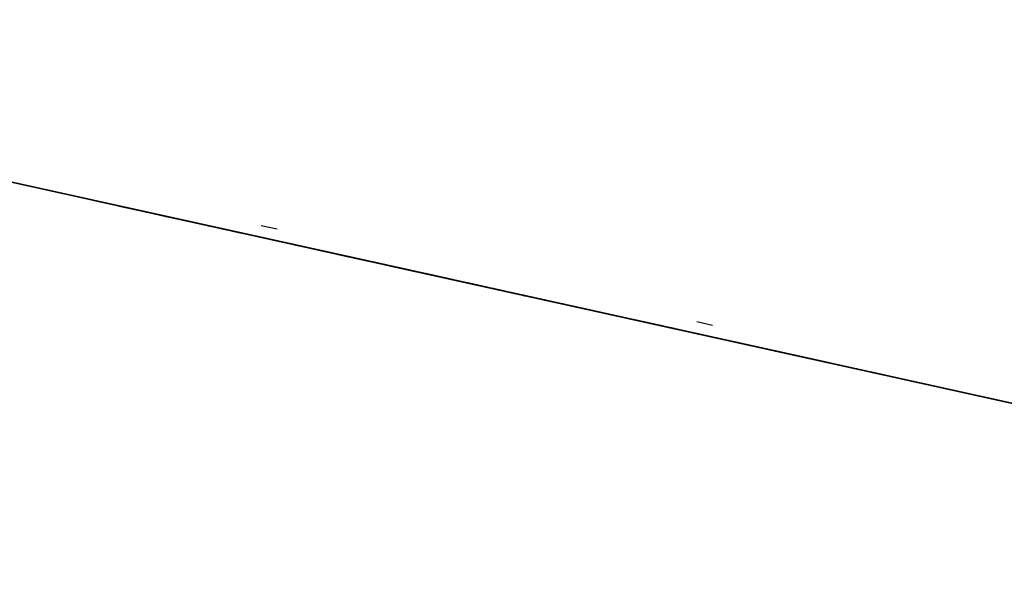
# Model space of a CAD drawing. Header units: metres. Extents: x 3435926.4 to 3435969.5, y 5439943.6 to 5439953.1.
# Tile 2 of 3: x 3435934.9 to 3435947.2, y 5439946.3 to 5439953.1. Entities that reach past the tile are written whole.
import ezdxf
from ezdxf import colors
from ezdxf.entities.mleader import LeaderData, LeaderLine
from ezdxf.enums import TextEntityAlignment as Align
from ezdxf.math import Vec2, Vec3

# ---------------------------------------------------------------- set-up
doc = ezdxf.new("R2010")
doc.units = ezdxf.units.M
doc.linetypes.add('ACAD_ISO02W100', pattern=[15, 12, -3])
doc.linetypes.add('STRICHLINIE', pattern=[19.05, 12.7, -6.35])
for name, color, linetype in [('LAYOUT Ansichtsfenster', 5, 'Continuous'), ('SCHNITT BAU Baugrube', 5, 'Continuous'), ('SCHNITT BAU Bestand', 7, 'Continuous'), ('SCHNITT BAU Lichtraumprofil', 8, 'Continuous'), ('SCHNITT BAU Neubau', 1, 'Continuous')]:
    doc.layers.add(name, color=color, linetype=linetype)
doc.styles.get("Standard").update_dxf_attribs({"font": 'isocpeur.ttf'})

# ---------------------------------------------------------------- blocks, each defined once
blk = doc.blocks.new('Gleis')
at = {"color": 7}
for p, q in [((-0.787, 0.175), (-0.789, 0.153)), ((-0.786, 0.148), (-0.767, 0.141)), ((-0.751, 0.181), (-0.783, 0.18)), ((-0.76, 0.132), (-0.762, 0.046)), ((-0.719, 0.178), (-0.751, 0.181)), ((-0.746, 0.045), (-0.744, 0.131)), ((-0.737, 0.14), (-0.718, 0.147)), ((-0.714, 0.152), (-0.715, 0.173)), ((0.716, 0.152), (0.716, 0.173)), ((0.738, 0.14), (0.719, 0.147)), ((0.72, 0.178), (0.752, 0.182)), ((0.747, 0.045), (0.745, 0.131)), ((0.752, 0.182), (0.784, 0.18)), ((0.762, 0.132), (0.764, 0.046)), ((0.787, 0.148), (0.768, 0.141)), ((0.789, 0.175), (0.79, 0.153)), ((-0.911, 0.03), (-0.916, 0.026)), ((-0.916, 0.026), (-0.911, 0.008)), ((-0.911, 0.03), (-0.908, 0.019)), ((-0.901, 0.032), (-0.906, 0.025)), ((-0.894, 0.038), (-0.901, 0.032)), ((-0.885, 0.043), (-0.894, 0.038)), ((-0.888, 0.024), (-0.893, 0.019)), ((-0.89, 0.018), (-0.861, 0.017)), ((-0.881, 0.028), (-0.888, 0.024)), ((-0.875, 0.046), (-0.885, 0.043)), ((-0.874, 0.031), (-0.881, 0.028)), ((-0.879, 0.049), (-0.835, 0.049)), ((-0.879, 0.049), (-0.879, 0.045)), ((-0.876, 0.053), (-0.878, 0.049)), ((-0.873, 0.055), (-0.876, 0.053)), ((-0.864, 0.048), (-0.875, 0.046)), ((-0.874, 0.01), (-0.875, 0.007)), ((-0.865, 0.033), (-0.874, 0.031)), ((-0.874, 0.01), (-0.832, 0.009)), ((-0.87, 0.057), (-0.873, 0.055)), ((-0.866, 0.059), (-0.87, 0.057)), ((-0.869, 0.033), (-0.869, 0.017)), ((-0.867, 0.076), (-0.868, 0.058)), ((-0.856, 0.08), (-0.867, 0.076)), ((-0.861, 0.06), (-0.866, 0.059)), ((-0.856, 0.034), (-0.865, 0.033)), ((-0.853, 0.049), (-0.864, 0.048)), ((-0.857, 0.06), (-0.861, 0.06)), ((-0.852, 0.06), (-0.857, 0.06)), ((-0.846, 0.075), (-0.856, 0.08)), ((-0.846, 0.034), (-0.856, 0.034)), ((-0.841, 0.048), (-0.853, 0.049)), ((-0.848, 0.059), (-0.852, 0.06)), ((-0.844, 0.057), (-0.848, 0.059)), ((-0.846, 0.075), (-0.845, 0.058)), ((-0.837, 0.032), (-0.846, 0.034)), ((-0.846, 0.034), (-0.846, 0.017)), ((-0.846, 0.017), (-0.842, 0.017)), ((-0.84, 0.055), (-0.844, 0.057)), ((-0.841, 0.024), (-0.842, 0.017)), ((-0.83, 0.045), (-0.841, 0.048)), ((-0.836, 0.03), (-0.841, 0.024)), ((-0.838, 0.052), (-0.84, 0.055)), ((-0.835, 0.049), (-0.838, 0.052)), ((-0.828, 0.029), (-0.837, 0.032)), ((-0.831, 0.024), (-0.836, 0.03)), ((-0.835, 0.049), (-0.835, 0.047)), ((-0.832, 0.009), (-0.831, 0.024)), ((-0.83, 0.012), (-0.831, -0.003)), ((-0.82, 0.041), (-0.83, 0.045)), ((-0.83, 0.021), (-0.83, 0.012)), ((-0.83, 0.012), (-0.755, 0.01)), ((-0.82, 0.025), (-0.828, 0.029)), ((-0.797, 0.023), (-0.828, 0.024)), ((-0.812, 0.036), (-0.82, 0.041)), ((-0.779, 0.027), (-0.797, 0.023)), ((-0.755, 0.01), (-0.679, 0.008)), ((-0.712, 0.021), (-0.73, 0.026)), ((-0.682, 0.02), (-0.712, 0.021)), ((-0.697, 0.033), (-0.688, 0.038)), ((-0.688, 0.038), (-0.677, 0.041)), ((-0.688, 0.022), (-0.68, 0.025)), ((-0.68, 0.025), (-0.671, 0.028)), ((-0.679, 0.008), (-0.68, -0.007)), ((-0.679, 0.008), (-0.679, 0.018)), ((-0.678, 0.02), (-0.672, 0.026)), ((-0.678, 0.005), (-0.678, 0.02)), ((-0.635, 0.004), (-0.678, 0.005)), ((-0.677, 0.041), (-0.666, 0.043)), ((-0.672, 0.045), (-0.673, 0.043)), ((-0.672, 0.045), (-0.67, 0.048)), ((-0.629, 0.043), (-0.672, 0.045)), ((-0.672, 0.026), (-0.668, 0.02)), ((-0.671, 0.028), (-0.662, 0.029)), ((-0.67, 0.048), (-0.667, 0.051)), ((-0.668, 0.02), (-0.667, 0.013)), ((-0.667, 0.051), (-0.663, 0.053)), ((-0.659, 0.012), (-0.667, 0.013)), ((-0.666, 0.043), (-0.655, 0.044)), ((-0.663, 0.053), (-0.659, 0.054)), ((-0.662, 0.029), (-0.663, 0.012)), ((-0.662, 0.029), (-0.652, 0.029)), ((-0.661, 0.07), (-0.65, 0.075)), ((-0.661, 0.07), (-0.661, 0.054)), ((-0.659, 0.054), (-0.655, 0.055)), ((-0.655, 0.055), (-0.65, 0.055)), ((-0.655, 0.044), (-0.643, 0.043)), ((-0.652, 0.029), (-0.643, 0.028)), ((-0.65, 0.075), (-0.64, 0.07)), ((-0.65, 0.055), (-0.646, 0.055)), ((-0.646, 0.055), (-0.642, 0.054)), ((-0.619, 0.011), (-0.645, 0.012)), ((-0.643, 0.043), (-0.632, 0.04)), ((-0.643, 0.028), (-0.635, 0.025)), ((-0.642, 0.054), (-0.638, 0.052)), ((-0.64, 0.07), (-0.639, 0.053)), ((-0.64, 0.027), (-0.64, 0.012)), ((-0.638, 0.052), (-0.634, 0.049)), ((-0.635, 0.025), (-0.627, 0.022)), ((-0.635, 0.004), (-0.635, 0.001)), ((-0.634, 0.049), (-0.631, 0.046)), ((-0.632, 0.04), (-0.623, 0.036)), ((-0.631, 0.046), (-0.629, 0.043)), ((-0.629, 0.043), (-0.629, 0.039)), ((-0.627, 0.022), (-0.621, 0.017)), ((-0.623, 0.036), (-0.614, 0.031)), ((-0.621, 0.017), (-0.616, 0.012)), ((-0.614, 0.031), (-0.608, 0.025)), ((-0.608, 0.025), (-0.603, 0.018)), ((-0.598, 0.022), (-0.601, 0.012)), ((-0.598, 0.022), (-0.592, 0.018)), ((-0.592, 0.018), (-0.598, 0.001)), ((0.599, 0.022), (0.594, 0.018)), ((0.594, 0.018), (0.6, 0.001)), ((0.599, 0.022), (0.603, 0.012)), ((0.609, 0.025), (0.604, 0.018)), ((0.616, 0.031), (0.609, 0.025)), ((0.624, 0.036), (0.616, 0.031)), ((0.622, 0.018), (0.617, 0.012)), ((0.621, 0.011), (0.646, 0.012)), ((0.628, 0.022), (0.622, 0.018)), ((0.634, 0.04), (0.624, 0.036)), ((0.636, 0.026), (0.628, 0.022)), ((0.633, 0.047), (0.63, 0.043)), ((0.63, 0.043), (0.674, 0.045)), ((0.63, 0.043), (0.63, 0.039)), ((0.635, 0.049), (0.633, 0.047)), ((0.645, 0.043), (0.634, 0.04)), ((0.639, 0.052), (0.635, 0.049)), ((0.644, 0.028), (0.636, 0.026)), ((0.637, 0.004), (0.636, 0.001)), ((0.637, 0.004), (0.679, 0.005)), ((0.643, 0.054), (0.639, 0.052)), ((0.652, 0.075), (0.641, 0.07)), ((0.641, 0.07), (0.641, 0.053)), ((0.641, 0.027), (0.642, 0.012)), ((0.647, 0.055), (0.643, 0.054)), ((0.654, 0.029), (0.644, 0.028)), ((0.656, 0.044), (0.645, 0.043)), ((0.652, 0.055), (0.647, 0.055)), ((0.662, 0.07), (0.652, 0.075)), ((0.656, 0.055), (0.652, 0.055)), ((0.663, 0.029), (0.654, 0.029)), ((0.661, 0.054), (0.656, 0.055)), ((0.667, 0.044), (0.656, 0.044)), ((0.665, 0.053), (0.661, 0.054)), ((0.661, 0.012), (0.669, 0.013)), ((0.662, 0.07), (0.663, 0.054)), ((0.673, 0.028), (0.663, 0.029)), ((0.664, 0.029), (0.665, 0.013)), ((0.668, 0.051), (0.665, 0.053)), ((0.679, 0.042), (0.667, 0.044)), ((0.671, 0.048), (0.668, 0.051)), ((0.674, 0.026), (0.669, 0.02)), ((0.669, 0.02), (0.669, 0.013)), ((0.673, 0.045), (0.671, 0.048)), ((0.681, 0.026), (0.673, 0.028)), ((0.674, 0.045), (0.674, 0.043)), ((0.679, 0.02), (0.674, 0.026)), ((0.689, 0.038), (0.679, 0.042)), ((0.679, 0.005), (0.679, 0.02)), ((0.69, 0.022), (0.681, 0.026)), ((0.681, 0.008), (0.681, 0.018)), ((0.756, 0.01), (0.681, 0.008)), ((0.681, 0.008), (0.681, -0.007)), ((0.683, 0.02), (0.713, 0.021)), ((0.698, 0.033), (0.689, 0.038)), ((0.713, 0.021), (0.732, 0.025)), ((0.832, 0.012), (0.756, 0.01)), ((0.78, 0.027), (0.799, 0.023)), ((0.799, 0.023), (0.829, 0.024)), ((0.811, 0.037), (0.82, 0.042)), ((0.82, 0.042), (0.83, 0.046)), ((0.82, 0.026), (0.828, 0.029)), ((0.828, 0.029), (0.836, 0.032)), ((0.83, 0.046), (0.841, 0.048)), ((0.832, 0.024), (0.837, 0.03)), ((0.833, 0.009), (0.832, 0.024)), ((0.832, 0.022), (0.832, 0.012)), ((0.832, 0.012), (0.832, -0.003)), ((0.876, 0.01), (0.833, 0.009)), ((0.835, 0.049), (0.837, 0.052)), ((0.878, 0.049), (0.835, 0.049)), ((0.835, 0.049), (0.835, 0.047)), ((0.836, 0.032), (0.846, 0.034)), ((0.837, 0.052), (0.84, 0.055)), ((0.837, 0.03), (0.843, 0.025)), ((0.84, 0.055), (0.843, 0.057)), ((0.841, 0.048), (0.852, 0.049)), ((0.843, 0.057), (0.847, 0.059)), ((0.843, 0.025), (0.843, 0.017)), ((0.848, 0.017), (0.843, 0.017)), ((0.845, 0.075), (0.855, 0.08)), ((0.845, 0.075), (0.845, 0.058)), ((0.845, 0.034), (0.845, 0.017)), ((0.846, 0.034), (0.855, 0.034)), ((0.847, 0.059), (0.852, 0.06)), ((0.852, 0.06), (0.856, 0.06)), ((0.852, 0.049), (0.864, 0.048)), ((0.855, 0.08), (0.866, 0.076)), ((0.855, 0.034), (0.864, 0.033)), ((0.856, 0.06), (0.861, 0.06)), ((0.861, 0.06), (0.865, 0.059)), ((0.891, 0.018), (0.862, 0.017)), ((0.864, 0.048), (0.875, 0.046)), ((0.864, 0.033), (0.873, 0.031)), ((0.865, 0.059), (0.869, 0.057)), ((0.866, 0.076), (0.867, 0.058)), ((0.868, 0.032), (0.868, 0.017)), ((0.869, 0.057), (0.873, 0.055)), ((0.873, 0.055), (0.876, 0.052)), ((0.873, 0.031), (0.881, 0.028)), ((0.875, 0.046), (0.885, 0.042)), ((0.876, 0.052), (0.878, 0.049)), ((0.876, 0.01), (0.877, 0.007)), ((0.878, 0.049), (0.878, 0.045)), ((0.881, 0.028), (0.887, 0.024)), ((0.885, 0.042), (0.893, 0.037)), ((0.887, 0.024), (0.892, 0.019)), ((0.893, 0.037), (0.9, 0.031)), ((0.9, 0.031), (0.905, 0.024)), ((0.912, 0.03), (0.909, 0.019)), ((0.912, 0.03), (0.918, 0.026)), ((0.918, 0.026), (0.913, 0.009)), ((-0.68, -0.007), (-0.831, -0.003)), ((0.681, -0.007), (0.832, -0.003))]:
    blk.add_line(p, q, dxfattribs=at)
for p, q in [((0.54, 0.015), (0.59, 0.016)), ((0.59, 0.016), (0.594, 0.001))]:
    blk.add_line(p, q)
blk.add_lwpolyline([(-1.3, 0), (1.3, 0), (1.3, -0.16), (-1.3, -0.16)], close=True)
at = {"color": 7, "extrusion": (0, 0, -1)}
for centre, major_axis, start_param, end_param in [((-0.784, 0.153), (-0.00337, 0.00337), 4.294869, 5.563187), ((-0.782, 0.175), (0.00356, 0.00356), 3.989509, 5.436139), ((-0.77, 0.132), (0.00712, 0.00712), -0.402634, 0.809594), ((-0.734, 0.131), (0.00712, 0.00712), 3.951181, 5.164347), ((-0.719, 0.173), (-0.0035, 0.0035), 0.897312, 2.342038), ((-0.719, 0.151), (-0.0035, 0.0035), 2.342038, 3.605279), ((0.721, 0.173), (-0.00361, 0.00361), 5.507145, 6.955965), ((0.72, 0.151), (-0.00349, 0.00349), 4.251839, 5.507145), ((0.735, 0.131), (0.00712, 0.00712), -0.452, 0.761167), ((0.772, 0.132), (0.00712, 0.00712), 3.902755, 5.114981), ((0.784, 0.175), (-0.00356, 0.00356), 0.847004, 2.293635), ((0.785, 0.153), (0.0036, 0.0036), 0.710335, 1.988315), ((-0.893, 0.011), (-0.0131, 0.0131), 2.609133, 5.337099), ((-0.898, 0.025), (-0.00786, 0.00786), 3.050281, 4.950182), ((-0.9, 0.021), (0.00502, 0.00502), 3.926991, 10.210176), ((-0.854, 0.015), (-0.00524, 0.00524), 5.750725, 8.416239), ((-0.816, 0.031), (0.00502, 0.00502), 3.926991, 10.210176), ((-0.783, 0.046), (-0.0142, 0.0142), 2.380403, 3.737619), ((-0.726, 0.045), (-0.0142, 0.0142), 4.165744, 5.521999), ((-0.692, 0.027), (0.00502, 0.00502), 3.926991, 10.210176), ((-0.652, 0.01), (0.00524, 0.00524), 4.196229, 6.861737), ((-0.616, 0.005), (-0.0131, 0.0131), 2.562957, 5.29094), ((-0.61, 0.018), (0.00786, 0.00786), 1.379329, 3.279322), ((-0.609, 0.014), (0.00502, 0.00502), 3.926991, 10.210176), ((0.618, 0.005), (0.0131, 0.0131), 0.992204, 3.720188), ((0.61, 0.014), (0.00502, 0.00502), 3.926991, 10.210176), ((0.612, 0.018), (0.00786, 0.00786), 1.433026, 3.33302), ((0.653, 0.01), (0.00524, 0.00524), 4.133796, 6.799303), ((0.694, 0.028), (0.00502, 0.00502), 3.926991, 10.210176), ((0.727, 0.045), (0.0142, 0.0142), 0.761145, 2.117399), ((0.784, 0.046), (0.0142, 0.0142), 2.545524, 3.902742), ((0.815, 0.031), (0.00502, 0.00502), 3.926991, 10.210176), ((0.855, 0.015), (-0.00524, 0.00524), 5.720886, 8.386401), ((0.894, 0.012), (0.0131, 0.0131), 0.946046, 3.674012), ((0.9, 0.025), (-0.00786, 0.00786), 2.903759, 4.803661), ((0.899, 0.021), (0.00502, 0.00502), 3.926991, 10.210176)]:
    blk.add_ellipse(centre, major_axis=major_axis, ratio=1, start_param=start_param, end_param=end_param, dxfattribs=at)
blk = doc.blocks.new('*U61')
at = {"color": 8}
for points in [[(1.075, 4.8), (2.5, 3.05), (2.5, 0), (0.793, 0), (0.793, 0.08), (1.275, 0.08), (1.583, 0.38), (1.683, 0.38), (1.697, 0.76), (2.2, 0.76), (2.2, 3.05), (1.834, 3.05), (1.862, 3.59), (1.706, 3.895), (1.07, 4.74), (-1.07, 4.74), (-1.706, 3.895), (-1.862, 3.59), (-1.834, 3.05), (-2.2, 3.05), (-2.2, 0.76), (-1.697, 0.76), (-1.683, 0.38), (-1.583, 0.38), (-1.275, 0.08), (-0.793, 0.08), (-0.793, 0), (-2.5, 0), (-2.5, 3.05), (-1.075, 4.8)], [(-2.2, 0.76), (-1.697, 0.76), (-1.711, 1.15), (-1.736, 1.15), (-1.834, 3.05), (-2.2, 3.05)], [(2.2, 0.76), (1.697, 0.76), (1.711, 1.15), (1.736, 1.15), (1.834, 3.05), (2.2, 3.05)]]:
    blk.add_lwpolyline(points, close=True, dxfattribs=at)
blk.add_lwpolyline([(1.075, 4.8), (2.5, 3.05), (2.5, 0), (-2.5, 0), (-2.5, 3.05), (-1.075, 4.8)], close=True)
at = {"color": 0, "linetype": 'ByBlock', "lineweight": -2}
blk.add_lwpolyline([(-1.07, 4.74), (-1.706, 3.895), (-1.862, 3.59), (-1.736, 1.15), (-1.711, 1.15), (-1.683, 0.38), (-1.583, 0.38), (-1.275, 0.08), (-0.793, 0.08), (-0.793, 0), (-0.643, 0), (-0.643, -0.038), (-0.602, -0.038), (-0.602, 0.08), (0.601, 0.08), (0.601, -0.038), (0.642, -0.038), (0.642, 0), (0.793, 0), (0.793, 0.08), (1.275, 0.08), (1.583, 0.38), (1.683, 0.38), (1.711, 1.15), (1.736, 1.15), (1.862, 3.59), (1.706, 3.895), (1.07, 4.74), (-1.07, 4.74)], close=True, dxfattribs=at)
at = {"color": 0, "linetype": 'STRICHLINIE', "lineweight": -2, "ltscale": 0.01}
blk.add_lwpolyline([(0.93, 4.74), (1.587, 3.895), (1.755, 3.59), (1.69, 1.15), (1.665, 1.15), (1.656, 0.38), (1.556, 0.38), (1.275, 0.08), (0.793, 0.08), (0.793, 0), (0.642, 0), (0.642, -0.038), (0.601, -0.038), (0.601, 0.08), (-0.602, 0.08), (-0.602, -0.038), (-0.643, -0.038), (-0.643, 0), (-0.793, 0), (-0.793, 0.08), (-1.275, 0.08), (-1.556, 0.38), (-1.656, 0.38), (-1.665, 1.15), (-1.69, 1.15), (-1.755, 3.59), (-1.587, 3.895), (-0.93, 4.74), (0.93, 4.74)], close=True, dxfattribs=at)
at = {"color": 8}
for s, p in [('B', (-1.984, 1.844)), ('B', (1.984, 1.844)), ('A', (-2.098, 0.38)), ('A', (2.098, 0.38))]:
    blk.add_text(s, height=0.1, dxfattribs=at).set_placement(p, align=Align.MIDDLE_CENTER)
blk = doc.blocks.new('*U11')
at = {"linetype": 'ByBlock', "lineweight": -2}
h = blk.add_hatch(dxfattribs=at)
h.set_pattern_fill('GRAVEL', color=0)
h.set_pattern_definition([(228.012788, (-1005.412, -4767.1), (-203.2, -228.6), [3.41721, -338.30484]), (184.96974, (-1007.698, -4769.64), (304.79999988, 25.40000145), [5.86405, -580.54049]), (132.510447, (-1013.54, -4770.148), (254.0000001, -279.3999999), [4.13482, -409.34723]), (267.27369, (-1023.446, -4776.498), (25.40000005, 508), [5.34005, -528.66437]), (292.833654, (-1023.7, -4781.832), (-127, 304.8), [5.23634, -518.39808]), (357.27369, (-1021.668, -4786.658), (-508, 25.40000005), [5.34005, -528.66437]), (37.69424, (-1016.334, -4786.912), (-330.19999999, -254.00000002), [7.06194, -699.13115]), (72.255328, (-1010.746, -4782.594), (177.80000005, 558.79999998), [6.6672, -660.05257]), (121.429566, (-1008.714, -4776.244), (-203.20000003, 330.19999998), [5.35813, -530.45546]), (175.23636, (-1011.508, -4771.672), (279.4, -25.4), [6.11713, -299.73937]), (222.397438, (-1017.604, -4771.164), (-304.79999999, -279.40000001), [7.91078, -783.16773]), (138.814075, (-998.3, -4776.752), (-177.8, 152.4), [2.70005, -267.30566]), (171.469234, (-1000.332, -4774.974), (330.2, -50.79999994), [5.13682, -508.54639]), (225, (-1005.412, -4774.212), (-4e-15, -25.4), [3.59209, -32.32893]), (203.19859, (-1007.19, -4771.164), (127, 50.8), [1.93441, -191.50622]), (291.80141, (-1008.968, -4771.926), (-25.4, 76.2), [2.73566, -134.04753]), (30.96376, (-1007.952, -4774.466), (76.2, 50.8), [4.4432, -143.66298]), (161.56505, (-1004.142, -4772.18), (50.8, -25.4), [3.21287, -77.10898]), (16.38954, (-1023.7, -4771.926), (254, 76.2), [4.50088, -445.58827]), (70.346176, (-1019.382, -4770.656), (-101.6, -279.4), [3.77599, -373.82216]), (293.19859, (-1004.142, -4767.1), (-50.8, 127), [3.8688, -189.57184]), (343.61046, (-1002.618, -4770.656), (-254, 76.2), [4.50088, -445.58827]), (339.443955, (-1023.7, -4787.674), (-127, 50.8), [4.34035, -212.67734]), (294.77514, (-1019.636, -4789.198), (-127.00000015, 279.3999999), [3.63672, -360.03593]), (66.80141, (-1003.888, -4792.5), (50.8, 127), [3.8688, -189.57184]), (17.354025, (-1002.364, -4788.944), (-330.2, -101.6), [4.25783, -421.52376]), (69.443955, (-1016.334, -4792.5), (-50.8, -127), [2.17018, -214.84752]), (101.30993, (-1005.412, -4792.5), (-25.4, 101.6), [1.29515, -128.21995]), (165.96376, (-1005.666, -4791.23), (76.2, -25.4), [5.23634, -99.49055]), (186.009006, (-1010.746, -4789.96), (254, 25.4), [4.85267, -480.41365]), (303.69007, (-1007.952, -4776.752), (-25.4, 50.8), [3.66324, -87.91776]), (353.157227, (-1005.92, -4779.8), (431.8, -50.79999998), [6.39557, -633.16009]), (60.945396, (-999.57, -4780.562), (-101.6, -177.8), [2.61508, -258.89392]), (90, (-998.3, -4778.276), (-25.4, 25.4), [1.524, -23.876]), (120.256437, (-1011.254, -4789.198), (101.6, -177.8), [3.52867, -349.33941]), (48.012787, (-1013.032, -4786.15), (203.2, 228.6), [6.83443, -334.88762]), (0, (-1008.46, -4781.07), (25.4, 25.4), [6.604, -18.796]), (325.304846, (-1001.856, -4781.07), (254.0000001, -177.79999986), [4.0161, -397.59317]), (254.054604, (-998.554, -4783.356), (-25.4, -101.6), [3.69829, -181.2165]), (207.645975, (-999.57, -4786.912), (-482.60000002, -253.99999997), [6.02145, -596.12464]), (175.426079, (-1004.904, -4789.706), (-330.2, 25.4), [6.3703, -630.65846])])
h.paths.add_polyline_path([(-80, -15), (80, -15), (65, 0), (-65, 0)])
at = {"color": 0, "linetype": 'ByBlock', "lineweight": -2}
blk.add_lwpolyline([(-80, -15), (80, -15), (65, 0), (-65, 0)], close=True, dxfattribs=at)
blk = doc.blocks.new('*U82')
h = blk.add_hatch()
h.set_pattern_fill('ANSI33', color=256, scale=0.01)
h.paths.add_polyline_path([(-0.36, -0.075), (-0.35, -0.075), (-0.35, 0), (-0.36, 0)])
h.paths.add_polyline_path([(0.36, -0.075), (0.35, -0.075), (0.35, 0), (0.36, 0)])
for points in [[(-0.36, 0), (0.36, 0), (0.36, -0.075), (-0.36, -0.075)], [(-0.36, -0.075), (-0.35, -0.075), (-0.35, 0), (-0.36, 0)], [(0.36, -0.075), (0.35, -0.075), (0.35, 0), (0.36, 0)]]:
    blk.add_lwpolyline(points, close=True)
blk = doc.blocks.new('*U80')
h = blk.add_hatch()
h.set_pattern_fill('ANSI33', color=256, scale=0.01)
h.paths.add_polyline_path([(-0.35, 0), (0.35, 0), (0.35, -0.075), (-0.35, -0.075)])
blk.add_lwpolyline([(-0.35, 0), (0.35, 0), (0.35, -0.075), (-0.35, -0.075)], close=True)
blk = doc.blocks.new('*U88')
h = blk.add_hatch()
h.set_pattern_fill('ANSI33', color=0, scale=0.01)
h.paths.add_polyline_path([(-0.52, 0), (-0.4, 0), (-0.4, -0.4), (-0.52, -0.4)])
h.paths.add_polyline_path([(0.52, 0), (0.4, 0), (0.4, -0.4), (0.52, -0.4)])
at = {"color": 0, "linetype": 'ByBlock', "lineweight": -2}
for points in [[(-0.52, 0), (0.52, 0), (0.52, -0.4), (-0.52, -0.4)], [(-0.52, 0), (-0.4, 0), (-0.4, -0.4), (-0.52, -0.4)], [(0.52, 0), (0.4, 0), (0.4, -0.4), (0.52, -0.4)]]:
    blk.add_lwpolyline(points, close=True, dxfattribs=at)
blk = doc.blocks.new('*U85')
h = blk.add_hatch()
h.set_pattern_fill('ANSI33', color=0, scale=0.01)
h.paths.add_polyline_path([(-0.52, -0.165), (0.52, -0.165), (0.52, 0), (-0.52, 0)])
at = {"color": 0, "linetype": 'ByBlock', "lineweight": -2}
blk.add_lwpolyline([(-0.52, -0.165), (0.52, -0.165), (0.52, 0), (-0.52, 0)], close=True, dxfattribs=at)
blk = doc.blocks.new('*U91')
h = blk.add_hatch()
h.set_pattern_fill('ANSI33', color=0, scale=0.01)
h.paths.add_polyline_path([(0.4, 0), (0.52, 0), (0.52, -0.15), (0.46, -0.15), (0.46, -0.4), (0.4, -0.4)])
h.paths.add_polyline_path([(-0.52, 0), (-0.4, 0), (-0.4, -0.4), (-0.46, -0.4), (-0.46, -0.15), (-0.52, -0.15)])
at = {"color": 0, "linetype": 'ByBlock', "lineweight": -2}
for points in [[(-0.52, 0), (0.52, 0), (0.52, -0.4), (-0.52, -0.4)], [(-0.52, 0), (-0.4, 0), (-0.4, -0.4), (-0.46, -0.4), (-0.46, -0.15), (-0.52, -0.15)], [(0.4, 0), (0.52, 0), (0.52, -0.15), (0.46, -0.15), (0.46, -0.4), (0.4, -0.4)]]:
    blk.add_lwpolyline(points, close=True, dxfattribs=at)
blk.add_lwpolyline([(-0.31, -0.15), (0.31, -0.15), (0.31, -0.4), (-0.31, -0.4)], close=True)
blk = doc.blocks.new('*U92')
h = blk.add_hatch()
h.set_pattern_fill('ANSI33', color=0, scale=0.01)
h.set_pattern_definition([(45, (8e-15, -1.19567), (-0.0449013, 0.0449013), []), (45, (0.0449, -1.19567), (-0.0449013, 0.0449013), [0.03175, -0.015875])])
h.paths.add_polyline_path([(0.4, -0.4), (0.52, -0.4), (0.52, -0.25), (0.46, -0.25), (0.46, 0), (0.4, 0)])
h.paths.add_polyline_path([(-0.52, -0.4), (-0.4, -0.4), (-0.4, 0), (-0.46, 0), (-0.46, -0.25), (-0.52, -0.25)])
at = {"color": 0, "linetype": 'ByBlock', "lineweight": -2}
for points in [[(-0.52, -0.4), (0.52, -0.4), (0.52, 0), (-0.52, 0)], [(-0.52, -0.4), (-0.4, -0.4), (-0.4, 0), (-0.46, 0), (-0.46, -0.25), (-0.52, -0.25)], [(0.4, -0.4), (0.52, -0.4), (0.52, -0.25), (0.46, -0.25), (0.46, 0), (0.4, 0)]]:
    blk.add_lwpolyline(points, close=True, dxfattribs=at)
blk.add_lwpolyline([(-0.31, -0.25), (0.31, -0.25), (0.31, 0), (-0.31, 0)], close=True)
blk = doc.blocks.new('*U93')
at = {"linetype": 'ByBlock', "lineweight": -2}
h = blk.add_hatch(dxfattribs=at)
h.set_pattern_fill('ANSI33', color=0, scale=0.01)
h.paths.add_polyline_path([(-0.52, 0), (-0.4, 0), (-0.4, -0.045), (0.4, -0.045), (0.4, 0), (0.52, 0), (0.52, -0.195), (-0.52, -0.195)])
at = {"color": 0, "linetype": 'ByBlock', "lineweight": -2}
blk.add_lwpolyline([(-0.52, 0), (-0.4, 0), (-0.4, -0.045), (0.4, -0.045), (0.4, 0), (0.52, 0), (0.52, -0.195), (-0.52, -0.195)], close=True, dxfattribs=at)
blk.add_lwpolyline([(-0.52, -0.195), (0.52, -0.195), (0.52, 0), (-0.52, 0)], close=True)

msp = doc.modelspace()

# ---------------------------------------------------------------- hatches: boundary and pattern name
at = {"layer": 'SCHNITT BAU Baugrube', "extrusion": (-0.215843, -0.976428, 1.298e-10)}
h = msp.add_hatch(dxfattribs=at)
h.set_pattern_fill('AR-CONC', color=256, scale=0.001)
h.set_pattern_definition([(50, (2180763.34212, -50.35921), (0.18218467, -0.0159391), [0.01905, -0.20955]), (355, (2180763.34212, -50.35921), (-0.0352434, 0.19105685), [0.01524, -0.1676406]), (100.45144, (2180763.3573, -50.36054), (0.14694125, 0.17511775), [0.01619, -0.17809024]), (46.1842, (2180763.34212, -50.30841), (0.271079, -0.0420423), [0.028575, -0.314325]), (96.63556, (2180763.3647, -50.31192), (0.2374041, 0.2474261), [0.024285, -0.2671356]), (351.18415, (2180763.34212, -50.30841), (0.2374041, 0.2474261), [0.02286, -0.2514597]), (21, (2180763.36752, -50.32111), (0.1516144, -0.1022652), [0.01905, -0.20955]), (326, (2180763.36752, -50.32111), (0.061802, 0.184188), [0.01524, -0.16764]), (71.45144, (2180763.38016, -50.32964), (0.2134164, 0.0819228), [0.01619, -0.17808994]), (37.5, (2180763.34212, -50.359214), (0.0030886, 0.08455504), [0, -0.165608, 0, -0.17018, 0, -0.168275]), (7.5, (2180763.34212, -50.35921), (0.06681966, 0.10018057), [0, -0.097028, 0, -0.161798, 0, -0.064135]), (327.5, (2180763.28548, -50.359214), (0.135590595, -0.00572874), [0, -0.0635, 0, -0.19812, 0, -0.26289]), (317.5, (2180763.26008, -50.35921), (0.14812918, 0.0254265), [0, -0.08255, 0, -0.131572, 0, -0.18669])])
h.paths.add_polyline_path([(2180775.024, -2.584), (2180772.784, -2.584), (2180772.784, -2.884), (2180775.024, -2.884)])

# ---------------------------------------------------------------- linework, layer by layer
at = {"layer": 'LAYOUT Ansichtsfenster', "extrusion": (-0.215843, -0.976428, -5.63665e-11), "elevation": -6053343.552}
msp.add_lwpolyline([(2180759.488, 5.125), (2180791.338, 5.125), (2180791.338, -5.125), (2180759.488, -5.125)], close=True, dxfattribs=at)
at = {"layer": 'SCHNITT BAU Baugrube', "extrusion": (-0.215843, -0.976428, 1.298e-10), "elevation": -6053343.552}
msp.add_lwpolyline([(2180775.024, -2.584), (2180772.784, -2.584), (2180772.784, -2.884), (2180775.024, -2.884)], close=True, dxfattribs=at)
at = {"layer": 'SCHNITT BAU Baugrube', "extrusion": (-0.215843, -0.976428, -4.44089e-16), "elevation": -6053343.552}
msp.add_lwpolyline([(2180772.784, -2.885), (2180775.024, -2.885), (2180775.024, 0.1), (2180772.784, 0.1)], close=True, dxfattribs=at)
at = {"layer": 'SCHNITT BAU Bestand', "extrusion": (-0.215843, -0.976428, -4.44089e-16), "elevation": -6053343.552}
msp.add_lwpolyline([(2180759.489, 0), (2180766.309, 0), (2180771.342, 0), (2180776.886, 0), (2180784.107, 0), (2180791.339, 0)], dxfattribs=at)
at = {"layer": 'SCHNITT BAU Bestand', "color": 8, "linetype": 'ACAD_ISO02W100', "ltscale": 0.01, "extrusion": (-0.215843, -0.976428, -4.44089e-16), "elevation": -6053343.552}
for points in [[(2180770.042, -0.16), (2180768.478, -1.505)], [(2180772.642, -0.16), (2180774.205, -1.505)], [(2180775.586, -0.16), (2180774.023, -1.505)], [(2180778.186, -0.16), (2180779.75, -1.505)]]:
    msp.add_lwpolyline(points, dxfattribs=at)
at = {"layer": 'SCHNITT BAU Neubau', "extrusion": (-0.215843, -0.976428, -4.44089e-16), "elevation": -6053343.552}
for points in [[(2180766.769, -1.675), (2180773.444, -1.675), (2180773.444, -1.785), (2180766.769, -1.785)], [(2180766.769, -1.895), (2180773.444, -1.895), (2180773.444, -2.005), (2180766.769, -2.005)], [(2180766.829, -2.05), (2180773.384, -2.05), (2180773.384, -1.63), (2180766.829, -1.63)], [(2180774.304, -1.675), (2180788.32, -1.675), (2180788.32, -1.785), (2180774.304, -1.785)], [(2180774.304, -1.895), (2180788.32, -1.895), (2180788.32, -2.005), (2180774.304, -2.005)], [(2180774.424, -2.05), (2180788.26, -2.05), (2180788.26, -1.63), (2180774.424, -1.63)]]:
    msp.add_lwpolyline(points, close=True, dxfattribs=at)

# ---------------------------------------------------------------- block references
at = {"layer": 'SCHNITT BAU Bestand', "extrusion": (-0.215843, -0.976428, 1.298e-10), "rotation": 359.9999999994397}
for p in [(2180771.342, 0.001, -6053343.552), (2180776.887, 0.001, -6053343.552)]:
    msp.add_blockref('Gleis', p, dxfattribs=at)
at = {"layer": 'SCHNITT BAU Lichtraumprofil', "extrusion": (-0.215843, -0.976428, -4.44089e-16), "rotation": 359.9999999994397}
for p in [(2180771.342, 0.201, -6053343.552), (2180776.886, 0.201, -6053343.552)]:
    msp.add_blockref('*U61', p, dxfattribs=at)
at = {"layer": 'SCHNITT BAU Neubau', "extrusion": (-0.215843, -0.976428, -4.44089e-16), "xscale": 0.01, "yscale": 0.01, "zscale": 0.01, "rotation": 359.9999999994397}
msp.add_blockref('*U11', (2180773.904, -2.435, -6053343.552), dxfattribs=at)
at = {"layer": 'SCHNITT BAU Neubau', "extrusion": (-0.215843, -0.976428, 1.55679e-09), "rotation": 359.9999999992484}
for name, p in [('*U88', (2180773.906, -0.231, -6053343.552)), ('*U85', (2180773.906, -0.066, -6053343.552)), ('*U91', (2180773.906, -0.631, -6053343.552)), ('*U92', (2180773.906, -1.031, -6053343.552)), ('*U91', (2180773.906, -1.431, -6053343.552)), ('*U92', (2180773.906, -1.831, -6053343.552)), ('*U93', (2180773.906, -2.231, -6053343.552)), ('*U82', (2180773.906, 0.009, -6053343.552)), ('*U80', (2180773.906, 0.009, -6053343.552))]:
    msp.add_blockref(name, p, dxfattribs=at)

# ---------------------------------------------------------------- leaders
at = {"layer": 'SCHNITT BAU Bestand'}
ml = msp.add_multileader_mtext('Standard', dxfattribs=at)
ml.set_content('Gleis', color=256)
ml.set_leader_properties()
ml.build(insert=Vec2(0, 0))
ml.multileader.update_dxf_attribs({"text_attachment_direction": 1, "dogleg_length": 1, "arrow_head_size": 0.2, "scale": 0.2})
ctx = ml.context
ctx.base_point, ctx.scale, ctx.char_height, ctx.arrow_head_size, ctx.landing_gap_size, ctx.plane_origin, ctx.plane_x_axis, ctx.plane_y_axis = Vec3(3435937.943, 5439950.575, 1.73), 0.2, 0.2, 0.2, 0.2, Vec3(3435937.943, 5439950.575, 0), Vec3(0.976428, -0.215843, 0), Vec3(0, 0, 1)
notes = []
notes.append((ctx, [(1, (1, 1, 0), (3435937.943, 5439950.575, 1.73), (0.976428, -0.215843, 0), 0.2, [(0, [(3435937.943, 5439950.575, 0)], 0, [])])]))
ctx.mtext.insert, ctx.mtext.text_direction, ctx.mtext.flow_direction, ctx.mtext.extrusion = Vec3(3435937.679, 5439950.633, 2.13), Vec3(0.976428, -0.215843, 0), 5, Vec3(-0.215843, -0.976428, 0)
ml = msp.add_multileader_mtext('Standard', dxfattribs=at)
ml.set_content('Gleis', color=256)
ml.set_leader_properties()
ml.build(insert=Vec2(0, 0))
ml.multileader.update_dxf_attribs({"text_attachment_direction": 1, "dogleg_length": 1, "arrow_head_size": 0.2, "scale": 0.2})
ctx = ml.context
ctx.base_point, ctx.scale, ctx.char_height, ctx.arrow_head_size, ctx.landing_gap_size, ctx.plane_origin, ctx.plane_x_axis, ctx.plane_y_axis = Vec3(3435943.357, 5439949.378, 1.73), 0.2, 0.2, 0.2, 0.2, Vec3(3435943.357, 5439949.378, 0), Vec3(0.976428, -0.215843, 0), Vec3(0, 0, 1)
notes.append((ctx, [(1, (1, 1, 0), (3435943.357, 5439949.378, 1.73), (0.976428, -0.215843, 0), 0.2, [(0, [(3435943.357, 5439949.378, 0)], 0, [])])]))
ctx.mtext.insert, ctx.mtext.text_direction, ctx.mtext.flow_direction, ctx.mtext.extrusion = Vec3(3435943.093, 5439949.437, 2.13), Vec3(0.976428, -0.215843, 0), 5, Vec3(-0.215843, -0.976428, 0)
for ctx, leaders in notes:
    for number, flags, end, landing, length, lines in leaders:
        leader = LeaderData()
        leader.index, (leader.has_last_leader_line, leader.has_dogleg_vector, leader.attachment_direction) = number, flags
        leader.last_leader_point, leader.dogleg_vector, leader.dogleg_length = Vec3(end), Vec3(landing), length
        for number, points, colour, breaks in lines:
            line = LeaderLine()
            line.index, line.vertices, line.color, line.breaks = number, Vec3.list(points), colors.encode_raw_color(colour), breaks
            leader.lines.append(line)
        ctx.leaders.append(leader)

doc.saveas('drawing.dxf')
